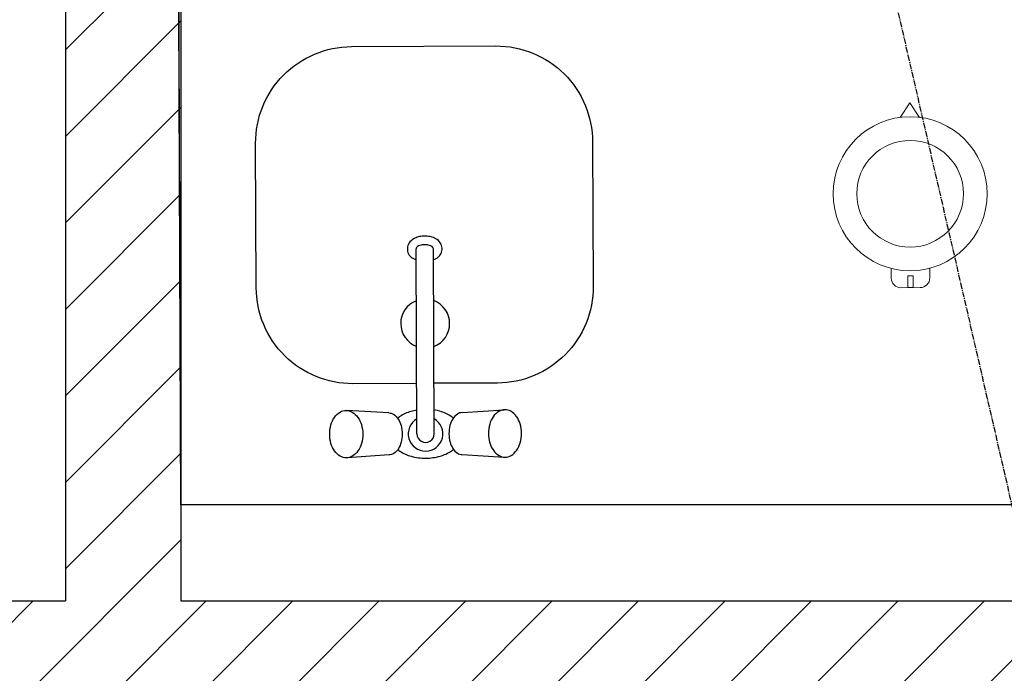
# Model space of a CAD drawing. Header units: millimetres. Extents: x 69081 to 158617, y -37521 to -9534.
# Tile 118 of 256: x 112596 to 112698, y -20195 to -20127. Entities that reach past the tile are written whole.
import ezdxf

# ---------------------------------------------------------------- set-up
doc = ezdxf.new("R2010")
doc.units = ezdxf.units.MM
doc.linetypes.add('DO', pattern=[0.8, 0.6, -0.1, 0, -0.1])
for name, color, linetype in [('A-----SZ', 8, 'Continuous'), ('A-ARM', 8, 'Continuous'), ('A-OSI', 8, 'DO'), ('A-SCI', 7, 'Continuous'), ('ściany', 2, 'Continuous')]:
    doc.layers.add(name, color=color, linetype=linetype)
for name, color, linetype, lineweight in [('armatura', 62, 'Continuous', 20), ('urządzenia', 2, 'Continuous', 30), ('urządzenia - wypełniacz', 56, 'Continuous', 13)]:
    doc.layers.add(name, color=color, linetype=linetype, lineweight=lineweight)

# ---------------------------------------------------------------- blocks, each defined once
blk = doc.blocks.new('osie')
at = {"layer": 'A-OSI'}
blk.add_line((18204.75, -41242.2), (18790.79, -43780.63), dxfattribs=at)
blk = doc.blocks.new('A$C57C80C64')
blk.add_lwpolyline([(18.38, 35), (25, 35, -0.414214), (35, 25), (35, 10, -0.414214), (25, 0), (10, 0, -0.414214), (0, 10), (0, 25, -0.414214), (10, 35), (16.58, 35)], format="xyb")
for start, end in [(110.5799, 249.4201), (290.8745, 69.1255)]:
    blk.add_arc((17.47, 28.79), 2.54, start, end)
at = {"layer": 'A-ARM'}
for p, q in [((13.68, 42.41), (9.32, 42.69)), ((21.28, 42.41), (25.65, 42.69)), ((16.58, 40.24), (16.58, 21.04)), ((18.38, 40.24), (18.38, 21.04)), ((13.68, 38.06), (9.32, 37.78)), ((13.68, 38.06), (13.68, 38.06)), ((21.28, 38.06), (25.64, 37.78)), ((21.28, 38.06), (21.28, 38.06))]:
    blk.add_line(p, q, dxfattribs=at)
for points in [[(9.24, 42.7, 0.134494), (8.61, 42.53, 0.10685), (8.02, 41.97, 0.082262), (7.65, 41.21, 0.070601), (7.52, 40.23, 0.070601), (7.66, 39.26, 0.082262), (8.02, 38.49, 0.10685), (8.62, 37.94, 0.134494), (9.24, 37.77, 0.134494), (9.86, 37.95, 0.10685), (10.46, 38.5, 0.082262), (10.82, 39.26, 0.070601), (10.96, 40.24, 0.070601), (10.82, 41.21, 0.082262), (10.45, 41.98, 0.10685), (9.86, 42.53, 0.134494)], [(25.72, 42.7, -0.134494), (26.35, 42.53, -0.10685), (26.94, 41.97, -0.082262), (27.31, 41.21, -0.070601), (27.44, 40.23, -0.070601), (27.3, 39.26, -0.082262), (26.94, 38.49, -0.10685), (26.35, 37.94, -0.134494), (25.72, 37.77, -0.134494), (25.1, 37.95, -0.10685), (24.5, 38.5, -0.082262), (24.14, 39.26, -0.070601), (24, 40.24, -0.070601), (24.14, 41.21, -0.082262), (24.51, 41.98, -0.10685), (25.1, 42.53, -0.134494)]]:
    blk.add_lwpolyline(points, format="xyb", close=True, dxfattribs=at)
for points in [[(13.68, 38.06, 0.146314), (14.17, 38.2, 0.107158), (14.65, 38.7, 0.076937), (14.94, 39.37, 0.063967), (15.05, 40.24, 0.063967), (14.94, 41.11, 0.076937), (14.65, 41.78, 0.107158), (14.17, 42.27, 0.146314), (13.68, 42.41, 0.146314)], [(20.37, 41.87, 0.023772), (20.15, 42.03, 0.080144), (18.98, 42.57, 0.067875), (17.48, 42.77, 0.067875), (15.98, 42.57, 0.080144), (14.81, 42.03, 0.023772), (14.59, 41.87, 0.139155)], [(21.28, 38.06, -0.146314), (20.8, 38.2, -0.107158), (20.31, 38.7, -0.076937), (20.02, 39.37, -0.063967), (19.91, 40.24, -0.063967), (20.02, 41.11, -0.076937), (20.31, 41.78, -0.107158), (20.8, 42.27, -0.146314), (21.28, 42.41, -0.146314)], [(14.59, 38.61, 0.023772), (14.81, 38.44, 0.080144), (15.98, 37.91, 0.027526), (16.58, 37.77, 0.067875)], [(18.38, 37.77, 0.027526), (18.98, 37.91, 0.080144), (20.15, 38.44, 0.023772), (20.37, 38.61, 0.139155)], [(16.58, 22.14, 0.574951), (15.95, 20.3, 0.103071), (16.46, 19.92, 0.06267), (16.94, 19.76, 0.048887), (17.48, 19.71, 0.048887), (18.02, 19.76, 0.06267), (18.5, 19.92, 0.103071), (19.01, 20.3, 0.574951), (18.38, 22.14, 0.180477)], [(16.58, 21.04, 0.180477), (16.63, 20.89, 0.103071), (16.84, 20.73, 0.06267), (17.12, 20.64, 0.048887), (17.48, 20.61, 0.048887), (17.84, 20.64, 0.06267), (18.12, 20.73, 0.103071), (18.33, 20.89, 0.180477), (18.38, 21.04, 0.180477)]]:
    blk.add_lwpolyline(points, format="xyb", dxfattribs=at)
for radius, start, end in [(1.8, 300, 240), (0.9, 0, 180)]:
    blk.add_arc((17.48, 40.24), radius, start, end, dxfattribs=at)
blk = doc.blocks.new('A$7E693C221B9E')
at = {"layer": 'urządzenia', "xscale": -1}
blk.add_blockref('A$C57C80C64', (35, 0), dxfattribs=at)
blk = doc.blocks.new('A$C35860745')
at = {"layer": 'urządzenia - wypełniacz'}
for p, q in [((1, 10), (2, 10)), ((0, 7), (0, 9)), ((19.18, 8), (17.68, 9)), ((19.18, 8), (17.68, 7)), ((2, 6), (1, 6))]:
    blk.add_line(p, q, dxfattribs=at)
blk.add_lwpolyline([(0, 8.28), (1.22, 8.28), (1.22, 7.72), (0, 7.72)], close=True, dxfattribs=at)
for radius in [8, 5.54]:
    blk.add_circle((9.75, 8), radius, dxfattribs=at)
for centre, start, end in [((1, 9), 90, 180), ((1, 7), 180, 270)]:
    blk.add_arc(centre, 1, start, end, dxfattribs=at)
blk = doc.blocks.new('A$7E694D233210C')
blk.add_blockref('A$C35860745', (0, 0))

msp = doc.modelspace()

# ---------------------------------------------------------------- hatches: boundary and pattern name
at = {"layer": 'A-----SZ'}
h = msp.add_hatch(dxfattribs=at)
h.set_pattern_fill('ANSI31', color=256, scale=2)
h.set_pattern_definition([(45, (77432.36, 16085.3974), (-4.49012806, 4.49012806), [])])
h.paths.add_polyline_path([(113612.1415, -19261.5941), (113554.1415, -19261.5941), (113554.1415, -19421.5941), (113566.1415, -19421.5941), (113566.1415, -19273.5941), (113612.1415, -19273.5941)])
h.paths.add_polyline_path([(113821.1415, -19261.5941), (113711.1415, -19261.5941), (113711.1415, -19273.5941), (113821.1415, -19273.5941)])
h.paths.add_polyline_path([(113733.1415, -19421.5941), (113195.1415, -19421.5941), (113195.1415, -19436.5941), (113733.1415, -19436.5941)])
h.paths.add_polyline_path([(113558.6415, -19860.5747), (113546.6415, -19860.5736), (113546.6415, -19940.5941), (113486.6415, -19940.5941), (113486.6415, -19952.5941), (113558.6415, -19952.5941)], flags=17)
h.paths.add_polyline_path([(113821.1415, -20081.5941), (113486.6415, -20081.5941), (113486.6415, -19860.5681), (113471.6415, -19860.5668), (113471.6415, -20351.5941), (113486.6415, -20351.5941), (113486.6415, -20096.5941), (113821.1415, -20096.5941)])
h.paths.add_polyline_path([(113471.6415, -20181.5941), (113219.6415, -20181.5941), (113219.6415, -20203.5941), (113231.6415, -20203.5941), (113231.6415, -20193.5941), (113471.6415, -20193.5941)])
h.paths.add_polyline_path([(113471.6415, -20303.5941), (113371.6415, -20303.5941), (113371.6415, -20351.5941), (113383.6415, -20351.5941), (113383.6415, -20315.5941), (113471.6415, -20315.5941)])
h.paths.add_polyline_path([(113231.6415, -20313.5941), (113231.6415, -20302.5941), (113219.6415, -20302.5941), (113219.6415, -20351.5941), (113231.6415, -20351.5941)])
h.paths.add_polyline_path([(113031.1534, -19860.5269), (113016.1534, -19860.5255), (113016.2519, -20109.5941), (112955.2009, -20109.5941), (112955.2009, -20121.5941), (113016.2566, -20121.5941), (113016.2566, -20256.5941), (113031.3102, -20256.5941)])
h.paths.add_polyline_path([(112856.2009, -20109.5941), (112841.2009, -20109.5941), (112841.2009, -19860.5097), (112826.2009, -19860.5097), (112826.2009, -20120.3598), (112826.2009, -20121.5941), (112856.2009, -20121.5941)])
h.paths.add_polyline_path([(112722.6415, -20121.5941), (112727.2009, -20121.5941), (112727.2009, -20109.5941), (112710.6415, -20109.5941), (112710.6415, -20187.5941), (112612.6415, -20187.5941), (112612.6415, -20156.5941), (112612.6415, -20075.5941), (112600.6415, -20075.5941), (112600.6415, -20087.5941), (112600.6415, -20187.5941), (112410.6415, -20187.5941), (112410.6415, -20199.5941), (112445.6415, -20199.5941), (112445.6415, -20289.5941), (112410.6415, -20289.5941), (112410.6415, -19911.9298), (112395.6415, -19915.3929), (112395.6415, -20360.5941), (112410.6415, -20360.5941), (112410.6415, -20301.5941), (112445.6415, -20301.5941), (112445.6415, -20351.5941), (112457.6415, -20351.5941), (112457.6415, -20199.5941), (112600.6415, -20199.5941), (112600.6415, -20204.5941), (112612.6415, -20204.5941), (112612.6415, -20199.5941), (112722.6415, -20199.5941)])
h.paths.add_polyline_path([(112722.6415, -20298.5941), (112710.6415, -20298.5941), (112710.6415, -20303.5941), (112722.6415, -20303.5941)], flags=17)
h.paths.add_polyline_path([(112612.6415, -20303.5941), (112600.6415, -20303.5941), (112600.6415, -20351.5941), (112612.6415, -20351.5941)], flags=17)
h.paths.add_polyline_path([(112501.6415, -20075.5941), (112410.6415, -20075.5941), (112410.6415, -20087.5941), (112501.6415, -20087.5941)], flags=17)
h.paths.add_polyline_path([(113621.1415, -19860.5941), (113633.1415, -19860.5941), (113633.1415, -19860.5814), (113621.1415, -19860.5803)], flags=17)
h.paths.add_polyline_path([(113761.1415, -19860.5941), (113773.1415, -19860.5941), (113761.1415, -19860.593)], flags=17)
h.paths.add_polyline_path([(113773.1415, -19890.5941), (113773.1415, -19902.5941), (113821.1415, -19902.5941), (113821.1415, -19890.5941)], flags=17)
h.paths.add_polyline_path([(113016.2566, -20256.5941), (113016.2566, -20271.5941), (113016.4304, -20271.5941), (113016.4304, -20351.5941), (113031.3478, -20351.5941), (113031.3102, -20256.5941)])
h.paths.add_polyline_path([(112286.6415, -20375.5941), (112286.6415, -20360.5941), (112230.0579, -20360.5941), (112140.8553, -19974.2149), (112126.2397, -19977.5892), (112218.1264, -20375.5941)])
h.paths.add_polyline_path([(112389.6415, -20360.5941), (112389.6415, -20375.5941), (112445.6415, -20375.5941), (112445.6415, -20360.5941)])

# ---------------------------------------------------------------- linework, layer by layer
at = {"layer": 'A-SCI', "color": 5}
for p, q in [((112600.6415, -20075.5941), (112600.6415, -20187.5941)), ((112612.6415, -20075.5941), (112612.6415, -20187.5941)), ((112600.6415, -20156.5941), (112600.6415, -20187.5941)), ((112612.6415, -20156.5941), (112612.6415, -20187.5941)), ((112410.6415, -20187.5941), (112600.6415, -20187.5941)), ((112612.6415, -20187.5941), (112710.6415, -20187.5941))]:
    msp.add_line(p, q, dxfattribs=at)
at = {"layer": 'urządzenia'}
for points in [[(112710.6415, -20109.5941), (112710.6415, -20177.5941), (112612.6415, -20177.5941), (112612.3753, -20110.3677)], [(112710.6415, -20116.8211), (112710.6415, -20177.5941), (112612.6415, -20177.5941), (112612.3753, -20117.5947)]]:
    msp.add_lwpolyline(points, close=True, dxfattribs=at)

# ---------------------------------------------------------------- block references
at = {"layer": 'A-SCI', "color": 4}
msp.add_blockref('osie', (94084.5456, 22838.835), dxfattribs=at)
at = {"layer": 'armatura', "xscale": -1, "rotation": 180.2541978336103}
msp.add_blockref('A$7E693C221B9E', (112620.3426, -20130.0724), dxfattribs=at)
at = {"layer": 'ściany', "xscale": -1, "rotation": 270.2541978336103}
msp.add_blockref('A$7E694D233210C', (112680.4045, -20155.0914), dxfattribs=at)

doc.saveas('drawing.dxf')
